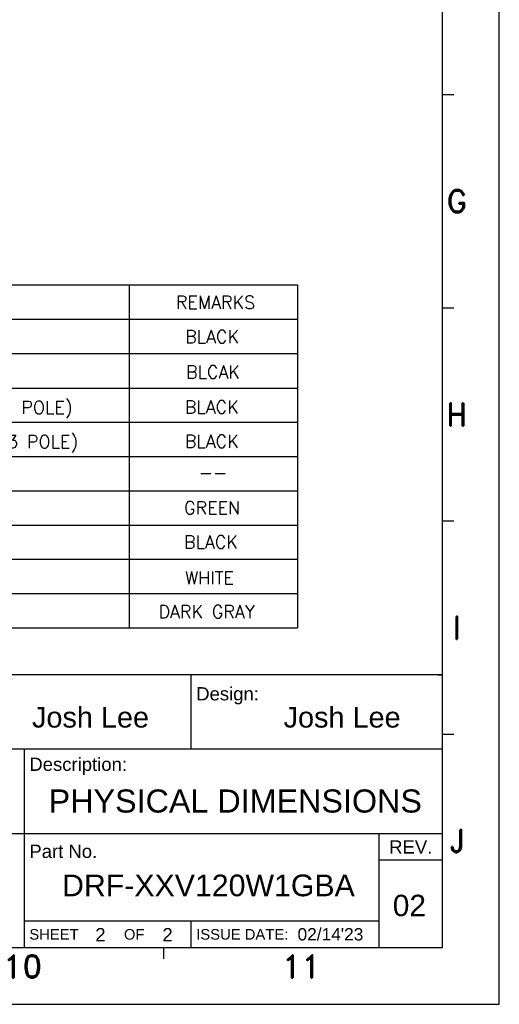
# Model space of a CAD drawing. Extents: x 210 to 1247, y 0 to 1256.
# Tile 11 of 24: x 865 to 981, y 0 to 239. Entities that reach past the tile are written whole.
import ezdxf
from ezdxf.enums import TextEntityAlignment as Align

# ---------------------------------------------------------------- set-up
doc = ezdxf.new("R2010")
doc.units = 0
doc.header["$LTSCALE"] = 0.5
doc.layers.get('0').update_dxf_attribs({"linetype": 'CONTINUOUS'})
doc.layers.add('DIM', color=2, linetype='CONTINUOUS')
doc.layers.add('PAPER', color=7, linetype='CONTINUOUS')
doc.styles.add('ARIAL', font='arial.ttf')
doc.styles.add('ROMAND', font='romand')
doc.styles.add('SIMPLEX', font='simplex.shx')

# ---------------------------------------------------------------- blocks, each defined once
blk = doc.blocks.new('A1-00')
at = {"layer": 'PAPER', "color": 3}
for p, q in [((980.98, 0), (980.98, 544.54)), ((967.23, 13.75), (967.23, 530.79)), ((967.23, 220.57), (969.98, 220.57)), ((967.23, 168.86), (969.98, 168.86)), ((967.23, 117.16), (969.98, 117.16)), ((967.23, 79.85), (845.3, 79.85)), ((906.27, 79.85), (906.27, 61.88)), ((966.2, 79.85), (967.23, 79.85)), ((967.23, 65.46), (969.98, 65.46)), ((967.23, 61.88), (845.3, 61.88)), ((865.84, 61.88), (865.84, 13.75)), ((967.23, 41.35), (845.3, 41.35)), ((951.83, 41.35), (951.83, 13.75)), ((967.23, 34.93), (951.83, 34.93)), ((951.83, 20.17), (865.84, 20.17)), ((906.27, 20.17), (906.27, 13.75)), ((223.75, 13.75), (967.23, 13.75)), ((899.64, 13.75), (899.64, 11)), ((210, 0), (980.98, 0))]:
    blk.add_line(p, q, dxfattribs=at)
at = {"layer": 'PAPER', "color": 1, "style": 'ROMAND'}
for s, p in [('G', (970.69, 194.69)), ('H', (970.69, 142.99)), ('I', (970.69, 91.28)), ('J', (970.69, 39.58)), ('10', (865.46, 9.2)), ('11', (933.05, 9.2))]:
    blk.add_text(s, height=5.5, dxfattribs=at).set_placement(p, align=Align.MIDDLE)
at = {"layer": 'PAPER', "color": 2, "style": 'ARIAL'}
for s, height, p in [('Design:', 3.209, (907.55, 73.67)), ('Description:', 3.2086, (867.12, 56.58)), ('Part No.', 3.209, (867.12, 35.48))]:
    blk.add_text(s, height=height, dxfattribs=at).set_placement(p)
blk.add_text('REV.', height=3.209, dxfattribs=at).set_placement((959.53, 38.14), align=Align.MIDDLE_CENTER)
for s, p in [('SHEET           OF', (867.12, 16.96)), ('ISSUE DATE:', (907.55, 16.96))]:
    blk.add_text(s, height=2.5669, dxfattribs=at).set_placement(p, align=Align.MIDDLE_LEFT)

msp = doc.modelspace()

# ---------------------------------------------------------------- linework, layer by layer
at = {"layer": 'DIM', "linetype": 'Continuous'}
for p, q in [((787.96, 174.42), (932.11, 174.42)), ((891.28, 174.42), (891.28, 91.28)), ((932.11, 174.42), (932.11, 91.28)), ((787.96, 166.07), (932.11, 166.07)), ((787.96, 157.73), (932.11, 157.73)), ((787.96, 149.38), (932.11, 149.38)), ((787.96, 141.08), (932.11, 141.08)), ((787.96, 132.78), (932.11, 132.78)), ((787.96, 124.48), (932.11, 124.48)), ((787.96, 116.18), (932.11, 116.18)), ((787.96, 107.88), (932.11, 107.88)), ((787.96, 99.58), (932.11, 99.58)), ((787.96, 91.28), (932.11, 91.28))]:
    msp.add_line(p, q, dxfattribs=at)

# ---------------------------------------------------------------- block references
at = {"layer": 'DIM'}
msp.add_blockref('A1-00', (0, 0), dxfattribs=at)

# ---------------------------------------------------------------- texts
at = {"style": 'ARIAL'}
for s, height, p in [('Josh Lee', 5, (881.94, 69.58)), ('Josh Lee', 5, (942.9, 69.58)), ("02/14'23", 3, (940.07, 16.97))]:
    msp.add_text(s, height=height, dxfattribs=at).set_placement(p, align=Align.MIDDLE_CENTER)
at = {"color": 0, "style": 'ARIAL'}
for s, height, p in [('PHYSICAL DIMENSIONS', 5.6016, (917.02, 49.28)), ('02', 5.187, (959.2, 23.96)), ('2', 3.24, (884.34, 16.89)), ('2', 3.24, (900.6, 16.88))]:
    msp.add_text(s, height=height, dxfattribs=at).set_placement(p, align=Align.MIDDLE)
msp.add_text('DRF-XXV120W1GBA', height=5.2515, dxfattribs=at).set_placement((910.51, 28.82), align=Align.MIDDLE_CENTER)
at = {"layer": 'DIM', "linetype": 'Continuous', "style": 'SIMPLEX'}
for s, height, p in [('REMARKS', 3.11, (902.63, 168.61)), ('BLACK', 3.11, (904.87, 160.29)), ('BLCAK', 3.11, (905.09, 151.71)), ('INPUT TERMINAL BLOCK (3 POLE)', 3.1104, (807.33, 143.12)), ('BLACK', 3.11, (904.79, 143.22)), ('OUTPUT TERMINAL BLOCK (3 POLE)', 3.1104, (804.68, 134.82)), ('BLACK', 3.11, (904.79, 134.92)), ('--', 3.11, (908.14, 127.32)), ('GREEN', 3.11, (904.6, 118.8)), ('BLACK', 3.11, (904.6, 110.5)), ('WHITE', 3.11, (904.81, 101.83)), ('DARK GRAY', 3.11, (898.41, 93.62))]:
    msp.add_text(s, height=height, dxfattribs=at).set_placement(p)

doc.saveas('drawing.dxf')
